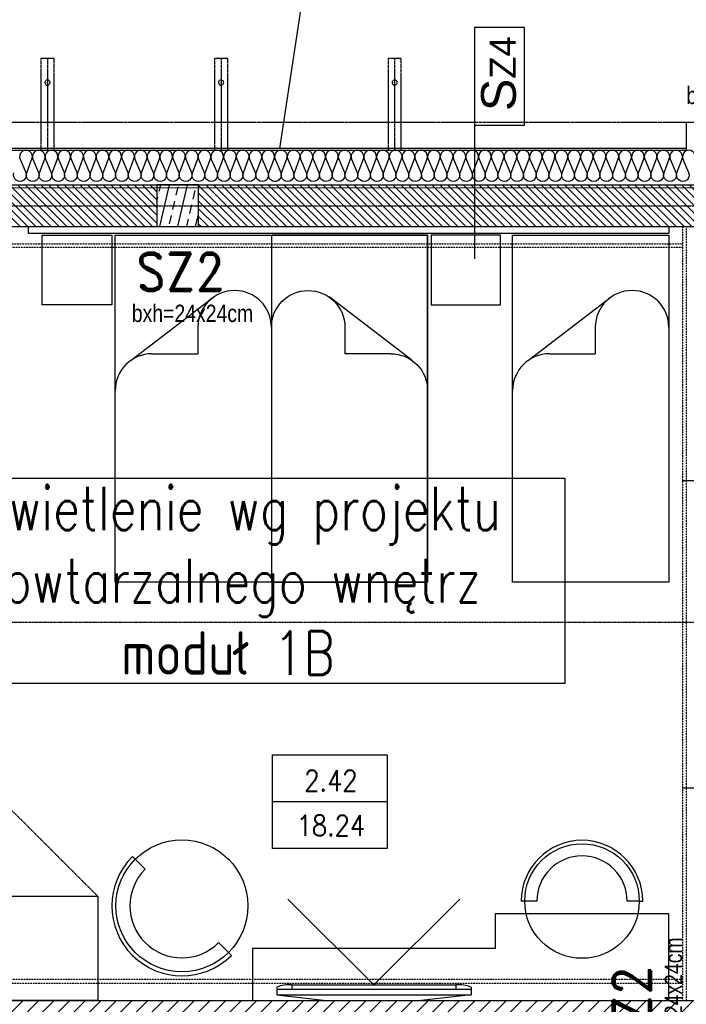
# Model space of a CAD drawing. Header units: millimetres. Extents: x 69081 to 158617, y -37521 to -9534.
# Tile 239 of 256: x 114242 to 114626, y -19109 to -18541. Entities that reach past the tile are written whole.
import ezdxf
from ezdxf.enums import TextEntityAlignment as Align

# ---------------------------------------------------------------- set-up
doc = ezdxf.new("R2010")
doc.units = ezdxf.units.MM
for name, pattern in [('DO', [0.8, 0.6, -0.1, 0, -0.1]), ('DP', [0.5, 0.3, -0.2]), ('KRESKOWA-SREDNIA', [0.2, 0.12, -0.08])]:
    doc.linetypes.add(name, pattern=pattern)
for name, color, linetype in [('0_oświetlenie', 7, 'Continuous'), ('A-----SZ', 8, 'Continuous'), ('A-ARM', 8, 'Continuous'), ('A-BUD-MA-MATERIALY', 8, 'Continuous'), ('A-MEB', 8, 'Continuous'), ('A-OSI', 8, 'DO'), ('A-SCI', 7, 'Continuous'), ('BA_TXG', 3, 'Continuous'), ('BA_WIC', 1, 'Continuous'), ('BI_szr', 8, 'Continuous'), ('F-BIL', 1, 'Continuous'), ('F-BIL-OP', 3, 'Continuous'), ('F-BIL-TA', 1, 'Continuous'), ('JS_OLKA KONSTR', 231, 'Continuous'), ('JS_PODCIĄGI', 1, 'DP'), ('R-----OP', 1, 'Continuous'), ('słupy', 1, 'Continuous')]:
    doc.layers.add(name, color=color, linetype=linetype)
doc.layers.add('OPIS', color=7, linetype='Continuous', lineweight=25)
doc.styles.add('Arial', font='l_10646.ttf')
doc.styles.add('BIKTBG', font='romand.shx', dxfattribs={"width": 0.9})
doc.styles.add('SIMPLEX', font='simplex', dxfattribs={"width": 0.85})
doc.styles.add('WYM--ROMANSSHX-08', font='ROMANS.SHX', dxfattribs={"width": 0.8})
doc.dimstyles.new('ROMANSSHX-K5002508105012', dxfattribs={"dimscale": 50, "dimtxt": 0.22, "dimasz": 0.2, "dimexe": 0.2, "dimexo": 0.5, "dimgap": 0.09, "dimtad": 1, "dimdec": 3, "dimrnd": 0.5, "dimdsep": 46, "dimtxsty": 'WYM--ROMANSSHX-08', "dimblk1": 'ARCHTICK', "dimblk2": 'ARCHTICK', "dimsah": 1, "dimcen": 0.1, "dimclrd": 1, "dimclre": 1, "dimclrt": 2, "dimadec": 0, "dimazin": 0, "dimtfac": 1, "dimtdec": 3, "dimtix": 1, "dimtmove": 2, "dimatfit": 3, "dimfxl": 0.5, "dimfxlon": 1, "dimtolj": 1, "dimarcsym": 0})

# ---------------------------------------------------------------- blocks, each defined once
blk = doc.blocks.new('A$C19277BFE')
at = {"layer": 'A-MEB', "linetype": 'Continuous'}
for p, q in [((53.01, 90), (200, 90)), ((200, 90), (200, 0)), ((72.04, 9.16), (35.57, 56.81)), ((200, 0), (89.48, 0))]:
    blk.add_line(p, q, dxfattribs=at)
at = {"layer": 'A-MEB'}
for p in [(53.01, 47.65), (68.3, 21.18)]:
    blk.add_line(p, (68.3, 47.65), dxfattribs=at)
at = {"layer": 'A-MEB', "linetype": 'Continuous'}
blk.add_lwpolyline([(94.24, 0), (0, 0), (0, 90), (56.12, 90)], dxfattribs=at)
for centre, start in [((53.01, 68.82), 90), ((89.48, 21.18), 180)]:
    blk.add_arc(centre, 21.18, start, 270, dxfattribs=at)
blk = doc.blocks.new('tv 50 cali')
at = {"layer": 'A-MEB'}
for p, q in [((57768.44, -31219.85), (57797.2, -31216.65)), ((57851.69, -31216.65), (57797.2, -31216.65)), ((57880.44, -31219.85), (57851.69, -31216.65)), ((57768.44, -31224.3), (57768.44, -31219.85)), ((57880.44, -31219.85), (57768.44, -31219.85)), ((57880.44, -31224.3), (57880.44, -31219.85)), ((57880.44, -31223.05), (57768.44, -31223.05)), ((57777.2, -31225.55), (57777.2, -31223.05)), ((57871.69, -31225.55), (57777.2, -31225.55)), ((57871.69, -31225.55), (57871.69, -31223.05))]:
    blk.add_line(p, q, dxfattribs=at)
blk.add_lwpolyline([(57774.95, -31275.04), (57824.44, -31225.55), (57873.94, -31275.04)], dxfattribs=at)
for centre, start, end in [((57775.01, -31209.6), 245.9345, 277.8122), ((57873.88, -31209.6), 262.1878, 294.0655)]:
    blk.add_arc(centre, 16.1, start, end, dxfattribs=at)
blk = doc.blocks.new('osie')
at = {"layer": 'A-OSI'}
for p, q in [((16633.35, -41487.43), (20818.3, -41487.43)), ((18914.68, -41727.43), (20818.3, -41727.43))]:
    blk.add_line(p, q, dxfattribs=at)
blk = doc.blocks.new('DYBY-BL5')
at = {"layer": 'F-BIL-TA', "color": 1}
blk.add_line((0, 45), (110, 45), dxfattribs=at)
blk.add_lwpolyline([(0, 0), (0, 90), (110, 90), (110, 0)], close=True, dxfattribs=at)
at = {"layer": 'F-BIL-OP', "style": 'SIMPLEX', "width": 0.85}
blk.add_attdef('NR', text='', height=20, dxfattribs=at).set_placement((56, 55), align=Align.CENTER)
at = {"layer": 'F-BIL-OP', "color": 2, "style": 'SIMPLEX', "width": 0.85, "flags": 1}
for tag, p in [('NAZWA', (119, 55)), ('POSADZKA', (119, 12)), ('GRUPA', (119, -27)), ('RODZAJ', (119, -72))]:
    blk.add_attdef(tag, p, '', height=19, dxfattribs=at)
at = {"layer": 'F-BIL-OP', "color": 2, "style": 'SIMPLEX', "width": 0.85}
blk.add_attdef('POW.', text='', height=20, dxfattribs=at).set_placement((56, 12), align=Align.CENTER)
at = {"layer": 'F-BIL-OP', "color": 2, "style": 'SIMPLEX', "width": 0.85, "flags": 1}
blk.add_attdef('POWH.', text='', height=20, dxfattribs=at).set_placement((56, -27), align=Align.CENTER)
blk = doc.blocks.new('_ARCHTICK')
at = {"color": 0, "linetype": 'ByBlock', "const_width": 0.15}
blk.add_lwpolyline([(-0.5, -0.5), (0.5, 0.5)], dxfattribs=at)
blk = doc.blocks.new('*D3051')
at = {"layer": 'A-SCI', "color": 1, "lineweight": -2, "transparency": 16777216}
for p, q in [((113151.14, -18533.87), (113151.14, -18508.87)), ((114690.14, -18533.87), (114690.14, -18508.87)), ((113151.14, -18518.87), (114690.14, -18518.87))]:
    blk.add_line(p, q, dxfattribs=at)
at = {"layer": 'Defpoints', "color": 0, "lineweight": 5, "transparency": 16777216}
for p in [(114690.14, -18518.87), (114690.14, -18580.59), (113151.14, -18600.59)]:
    blk.add_point(p, dxfattribs=at)
at = {"layer": 'A-SCI', "color": 1, "lineweight": -2, "transparency": 16777216, "xscale": 10, "yscale": 10, "zscale": 10, "rotation": 180}
blk.add_blockref('_ARCHTICK', (113151.14, -18518.87), dxfattribs=at)
at = {"layer": 'A-SCI', "color": 1, "lineweight": -2, "transparency": 16777216, "xscale": 10, "yscale": 10, "zscale": 10}
blk.add_blockref('_ARCHTICK', (114690.14, -18518.87), dxfattribs=at)
at = {"layer": 'A-SCI', "color": 2, "transparency": 16777216, "insert": (113920.64, -18508.87), "char_height": 11, "attachment_point": 5, "style": 'WYM--ROMANSSHX-08'}
blk.add_mtext('\\A1;1539', dxfattribs=at)
blk = doc.blocks.new('A$C04435ce7')
at = {"layer": 'BI_szr'}
h = blk.add_hatch(dxfattribs=at)
h.set_pattern_fill('BIK_ZELBET', color=256, scale=5, angle=32, style=0)
h.set_pattern_definition([(77, (3655.602, 2673.061), (-9.7437, 2.2495), []), (77, (3661.599, 2676.808), (-9.7437, 2.2495), [5, -3.5])])
h.paths.add_polyline_path([(3637.09, 2654.37), (3661.09, 2654.37), (3661.09, 2678.37), (3637.09, 2678.37)])
at = {"layer": 'słupy', "color": 4}
blk.add_lwpolyline([(3637.09, 2654.37), (3661.09, 2654.37), (3661.09, 2678.37), (3637.09, 2678.37)], close=True, dxfattribs=at)
at = {"layer": 'BA_TXG', "style": 'BIKTBG', "width": 0.9}
for rotation, p in [(0, (3650.66, 2617.34)), (90, (3921.68, 2202.73))]:
    blk.add_text('SZ2', height=22, rotation=rotation, dxfattribs=at).set_placement(p, align=Align.CENTER)
at = {"layer": 'OPIS', "char_height": 10, "width": 174.3659, "attachment_point": 3, "style": 'WYM--ROMANSSHX-08'}
for s, insert in [('{\\fArial|b0|i0|c238|p34;bxh=24x40cm}', (4012.01, 2734.99)), ('{\\fArial|b0|i0|c238|p34;bxh=24x24cm}', (3692.57, 2609.36))]:
    blk.add_mtext(s, dxfattribs=dict(at, insert=insert))
at = {"layer": 'OPIS', "insert": (3929.66, 2244.64), "char_height": 10, "width": 174.3659, "attachment_point": 3, "rotation": 90, "style": 'WYM--ROMANSSHX-08'}
blk.add_mtext('{\\fArial|b0|i0|c238|p34;bxh=24x24cm}', dxfattribs=at)

msp = doc.modelspace()

# ---------------------------------------------------------------- hatches: boundary and pattern name
at = {"layer": 'A-----SZ'}
h = msp.add_hatch(dxfattribs=at)
h.set_pattern_fill('ANSI31', color=256, angle=270)
h.set_pattern_definition([(315, (134235.583, 11015.9974), (2.24506402, 2.24506404), [])])
h.paths.add_polyline_path([(114321.1814, -18636.5849), (114321.1814, -18660.5849), (113980.6814, -18660.5849), (113980.6814, -18636.5849)])
h = msp.add_hatch(dxfattribs=at)
h.set_pattern_fill('ANSI31', color=256, angle=270)
h.set_pattern_definition([(315, (134600.083, 11015.9974), (2.24506402, 2.24506404), [])])
h.paths.add_polyline_path([(114646.1814, -18636.5849), (114646.1814, -18660.5849), (114345.1814, -18660.5849), (114345.1814, -18636.5849)])
h = msp.add_hatch(dxfattribs=at)
h.set_pattern_fill('ANSI31', color=256, scale=2)
h.set_pattern_definition([(45, (77432.36, 11586.2524), (-4.4901281, 4.4901281), [])])
h.paths.add_polyline_path([(113616.1415, -18660.5941), (113604.1415, -18660.5941), (113604.1415, -18910.5941), (113625.1415, -18910.5941), (113625.1415, -18898.5941), (113616.1415, -18898.5941)])
h.paths.add_polyline_path([(113821.1415, -18696.5941), (113733.1415, -18696.5941), (113733.1415, -18660.5941), (113721.1415, -18660.5941), (113721.1415, -18708.5941), (113821.1415, -18708.5941)])
h.paths.add_polyline_path([(113821.1415, -18898.5941), (113728.1415, -18898.5941), (113728.1415, -18910.5941), (113821.1415, -18910.5941)])
h.paths.add_polyline_path([(113821.1415, -19106.5941), (113195.1415, -19106.5941), (113195.1415, -19121.5941), (113821.1415, -19121.5941)])
h.paths.add_polyline_path([(114646.1415, -19106.5941), (114020.1415, -19106.5941), (114020.1415, -19121.5941), (114646.1415, -19121.5941)])
h.paths.add_polyline_path([(114113.1945, -18898.5941), (114020.1415, -18898.5941), (114020.1415, -18910.5941), (114113.1945, -18910.5941)])
h.paths.add_polyline_path([(114237.1415, -18660.5941), (114225.1415, -18660.5941), (114225.1415, -18898.5941), (114216.1945, -18898.5941), (114216.1945, -18910.5941), (114237.1415, -18910.5941)])
h.paths.add_polyline_path([(114120.1415, -18660.5941), (114108.1415, -18660.5941), (114108.1415, -18696.5941), (114020.1415, -18696.5941), (114020.1415, -18708.5941), (114120.1415, -18708.5941)])
h.paths.add_polyline_path([(114128.1415, -19261.5941), (114020.1415, -19261.5941), (114020.1415, -19273.5941), (114128.1415, -19273.5941)])
h.paths.add_polyline_path([(114287.1415, -19261.5941), (114231.1415, -19261.5941), (114231.1415, -19273.5941), (114275.1415, -19273.5941), (114275.1415, -19421.5941), (114287.1415, -19421.5941)])
h.paths.add_polyline_path([(114646.1415, -19421.5941), (114108.1415, -19421.5941), (114108.1415, -19436.5941), (114646.1415, -19436.5941)])
h.paths.add_polyline_path([(114120.1415, -19373.5941), (114020.1415, -19373.5941), (114020.1415, -19385.5941), (114108.1415, -19385.5941), (114108.1415, -19421.5941), (114120.1415, -19421.5941)])
h.paths.add_polyline_path([(114120.1415, -19436.5941), (114108.1415, -19436.5941), (114108.1415, -19472.5941), (114020.1415, -19472.5941), (114020.1415, -19484.5941), (114120.1415, -19484.5941)])
h.paths.add_polyline_path([(113821.1415, -19373.5941), (113721.1415, -19373.5941), (113721.1415, -19421.5941), (113721.1415, -19484.5941), (113821.1415, -19484.5941), (113821.1415, -19472.5941), (113733.1415, -19472.5941), (113733.1415, -19421.5941), (113733.1415, -19385.5941), (113821.1415, -19385.5941)])
h.paths.add_polyline_path([(114130.1415, -19634.5941), (114020.1415, -19634.5941), (114020.1415, -19646.5941), (114130.1415, -19646.5941)])

# ---------------------------------------------------------------- linework, layer by layer
at = {"layer": '0_oświetlenie', "color": 7, "lineweight": 5, "elevation": 1}
msp.add_lwpolyline([(111353.9326, -21359.284), (114660.1136, -21359.284), (114644.1136, -18638.284), (113105.1136, -18638.284), (113105.1136, -19854.284), (112602.3789, -19854.284), (112319.9319, -18630.8715), (110820.3763, -18977.0712), (111353.9326, -21359.284)], dxfattribs=at)
at = {"layer": 'A-ARM', "linetype": 'DP'}
for p, q in [((114258.1415, -18563.7702), (114254.3315, -18563.7702)), ((114254.3315, -18563.7702), (114254.3315, -18590.1822)), ((114258.1415, -18563.7702), (114254.3315, -18563.7702)), ((114254.3315, -18563.7702), (114254.3315, -18590.1822)), ((114258.1415, -18563.7702), (114258.1415, -18616.5941)), ((114261.9515, -18563.7702), (114258.1415, -18563.7702)), ((114258.1415, -18563.7702), (114258.1415, -18616.5941)), ((114261.9515, -18563.7702), (114258.1415, -18563.7702)), ((114261.9515, -18590.1822), (114261.9515, -18563.7702)), ((114261.9515, -18590.1822), (114261.9515, -18563.7702)), ((114358.1415, -18563.7702), (114354.3315, -18563.7702)), ((114354.3315, -18563.7702), (114354.3315, -18590.1822)), ((114358.1415, -18563.7702), (114354.3315, -18563.7702)), ((114354.3315, -18563.7702), (114354.3315, -18590.1822)), ((114358.1415, -18563.7702), (114358.1415, -18616.5941)), ((114361.9515, -18563.7702), (114358.1415, -18563.7702)), ((114358.1415, -18563.7702), (114358.1415, -18616.5941)), ((114361.9515, -18563.7702), (114358.1415, -18563.7702)), ((114361.9515, -18590.1822), (114361.9515, -18563.7702)), ((114361.9515, -18590.1822), (114361.9515, -18563.7702)), ((114458.1415, -18563.7702), (114454.3315, -18563.7702)), ((114454.3315, -18563.7702), (114454.3315, -18590.1822)), ((114458.1415, -18563.7702), (114454.3315, -18563.7702)), ((114454.3315, -18563.7702), (114454.3315, -18590.1822)), ((114458.1415, -18563.7702), (114458.1415, -18616.5941)), ((114461.9515, -18563.7702), (114458.1415, -18563.7702)), ((114458.1415, -18563.7702), (114458.1415, -18616.5941)), ((114461.9515, -18563.7702), (114458.1415, -18563.7702)), ((114461.9515, -18590.1822), (114461.9515, -18563.7702)), ((114461.9515, -18590.1822), (114461.9515, -18563.7702)), ((114254.3315, -18590.1822), (114254.3315, -18616.5941)), ((114254.3315, -18590.1822), (114254.3315, -18616.5941)), ((114261.9515, -18616.5941), (114261.9515, -18590.1822)), ((114261.9515, -18616.5941), (114261.9515, -18590.1822)), ((114354.3315, -18590.1822), (114354.3315, -18616.5941)), ((114354.3315, -18590.1822), (114354.3315, -18616.5941)), ((114361.9515, -18616.5941), (114361.9515, -18590.1822)), ((114361.9515, -18616.5941), (114361.9515, -18590.1822)), ((114454.3315, -18590.1822), (114454.3315, -18616.5941)), ((114454.3315, -18590.1822), (114454.3315, -18616.5941)), ((114461.9515, -18616.5941), (114461.9515, -18590.1822)), ((114461.9515, -18616.5941), (114461.9515, -18590.1822))]:
    msp.add_line(p, q, dxfattribs=at)
for points in [[(114256.6415, -18577.5704, 0.41421356), (114258.1415, -18579.0704, 0.41421356), (114259.6415, -18577.5704, 0.41421356), (114258.1415, -18576.0704, 0.41421356)], [(114356.6415, -18577.5704, 0.41421356), (114358.1415, -18579.0704, 0.41421356), (114359.6415, -18577.5704, 0.41421356), (114358.1415, -18576.0704, 0.41421356)], [(114456.6415, -18577.5704, 0.41421356), (114458.1415, -18579.0704, 0.41421356), (114459.6415, -18577.5704, 0.41421356), (114458.1415, -18576.0704, 0.41421356)]]:
    msp.add_lwpolyline(points, format="xyb", close=True, dxfattribs=at)
for p in [(114258.1415, -18577.5704), (114358.1415, -18577.5704), (114458.1415, -18577.5704)]:
    msp.add_point(p, dxfattribs=at)
at = {"layer": 'A-BUD-MA-MATERIALY'}
for points in [[(114293.6702, -18634.5943, -0.52350852), (114290.2318, -18629.6352), (114293.2585, -18621.5526, 1.47258809), (114286.4343, -18621.685), (114289.7129, -18629.5028, -1.47258809), (114282.8886, -18629.6352), (114285.9154, -18621.5526, 1.47258809), (114279.0911, -18621.685), (114282.3698, -18629.5028, -1.47258809), (114275.5455, -18629.6352), (114278.5722, -18621.5526, 1.47258809), (114271.748, -18621.685), (114275.0266, -18629.5028, -1.47258809), (114268.2023, -18629.6352), (114271.2291, -18621.5526, 1.47258809), (114264.4048, -18621.685), (114267.6835, -18629.5028, -1.47258809), (114260.8592, -18629.6352), (114263.8859, -18621.5526, 1.47258809), (114257.0617, -18621.685), (114260.3403, -18629.5028, -1.47258809), (114253.516, -18629.6352), (114256.5428, -18621.5526, 1.47258809), (114249.7185, -18621.685), (114252.9972, -18629.5028, -1.47258809), (114246.1729, -18629.6352), (114249.1996, -18621.5526, 1.47258809), (114242.3754, -18621.685), (114245.654, -18629.5028, -1.47258809), (114238.8297, -18629.6352)], [(114469.9058, -18634.5943, -0.52350852), (114466.4674, -18629.6352), (114469.4942, -18621.5526, 1.47258809), (114462.6699, -18621.685), (114465.9486, -18629.5028, -1.47258809), (114459.1243, -18629.6352), (114462.151, -18621.5526, 1.47258809), (114455.3268, -18621.685), (114458.6054, -18629.5028, -1.47258809), (114451.7811, -18629.6352), (114454.8079, -18621.5526, 1.47258809), (114447.9836, -18621.685), (114451.2623, -18629.5028, -1.47258809), (114444.438, -18629.6352), (114447.4647, -18621.5526, 1.47258809), (114440.6405, -18621.685), (114443.9191, -18629.5028, -1.47258809), (114437.0948, -18629.6352), (114440.1216, -18621.5526, 1.47258809), (114433.2973, -18621.685), (114436.576, -18629.5028, -1.47258809), (114429.7517, -18629.6352), (114432.7784, -18621.5526, 1.47258809), (114425.9542, -18621.685), (114429.2328, -18629.5028, -1.47258809), (114422.4085, -18629.6352), (114425.4353, -18621.5526, 1.47258809), (114418.611, -18621.685), (114421.8896, -18629.5028, -1.47258809), (114415.0654, -18629.6352), (114418.0921, -18621.5526, 1.47258809), (114411.2678, -18621.685), (114414.5465, -18629.5028, -1.47258809), (114407.7222, -18629.6352), (114410.749, -18621.5526, 1.47258809), (114403.9247, -18621.685), (114407.2033, -18629.5028, -1.47258809), (114400.3791, -18629.6352), (114403.4058, -18621.5526, 1.47258809), (114396.5815, -18621.685), (114399.8602, -18629.5028, -1.47258809), (114393.0359, -18629.6352), (114396.0627, -18621.5526, 1.47258809), (114389.2384, -18621.685), (114392.517, -18629.5028, -1.47258809), (114385.6928, -18629.6352), (114388.7195, -18621.5526, 1.47258809), (114381.8952, -18621.685), (114385.1739, -18629.5028, -1.47258809), (114378.3496, -18629.6352), (114381.3764, -18621.5526, 1.47258809), (114374.5521, -18621.685), (114377.8307, -18629.5028, -1.47258809), (114371.0065, -18629.6352), (114374.0332, -18621.5526, 1.47258809), (114367.2089, -18621.685), (114370.4876, -18629.5028, -1.47258809), (114363.6633, -18629.6352), (114366.6901, -18621.5526, 1.47258809), (114359.8658, -18621.685), (114363.1444, -18629.5028, -1.47258809), (114356.3202, -18629.6352), (114359.3469, -18621.5526, 1.47258809), (114352.5226, -18621.685), (114355.8013, -18629.5028, -1.47258809), (114348.977, -18629.6352), (114352.0038, -18621.5526, 1.47258809), (114345.1795, -18621.685), (114348.4581, -18629.5028, -1.47258809), (114341.6339, -18629.6352), (114344.6606, -18621.5526, 1.47258809), (114337.8363, -18621.685), (114341.115, -18629.5028, -1.47258809), (114334.2907, -18629.6352), (114337.3174, -18621.5526, 1.47258809), (114330.4932, -18621.685), (114333.7718, -18629.5028, -1.47258809), (114326.9476, -18629.6352), (114329.9743, -18621.5526, 1.47258809), (114323.15, -18621.685), (114326.4287, -18629.5028, -1.47258809), (114319.6044, -18629.6352), (114322.6311, -18621.5526, 1.47258809), (114315.8069, -18621.685), (114319.0855, -18629.5028, -1.47258809), (114312.2613, -18629.6352), (114315.288, -18621.5526, 1.47258809), (114308.4637, -18621.685), (114311.7424, -18629.5028, -1.47258809), (114304.9181, -18629.6352), (114307.9448, -18621.5526, 1.47258809), (114301.1206, -18621.685), (114304.3992, -18629.5028, -1.47258809), (114297.5749, -18629.6352), (114300.6017, -18621.5526, 1.47258809), (114293.7774, -18621.685), (114297.0561, -18629.5028, -0.55167917), (114293.4917, -18634.59)], [(114565.3668, -18634.5943, -0.52350852), (114561.9284, -18629.6352), (114564.9552, -18621.5526, 1.47258809), (114558.1309, -18621.685), (114561.4095, -18629.5028, -1.47258809), (114554.5853, -18629.6352), (114557.612, -18621.5526, 1.47258809), (114550.7877, -18621.685), (114554.0664, -18629.5028, -1.47258809), (114547.2421, -18629.6352), (114550.2688, -18621.5526, 1.47258809), (114543.4446, -18621.685), (114546.7232, -18629.5028, -1.47258809), (114539.899, -18629.6352), (114542.9257, -18621.5526, 1.47258809), (114536.1014, -18621.685), (114539.3801, -18629.5028, -1.47258809), (114532.5558, -18629.6352), (114535.5825, -18621.5526, 1.47258809), (114528.7583, -18621.685), (114532.0369, -18629.5028, -1.47258809), (114525.2127, -18629.6352), (114528.2394, -18621.5526, 1.47258809), (114521.4151, -18621.685), (114524.6938, -18629.5028, -1.47258809), (114517.8695, -18629.6352), (114520.8962, -18621.5526, 1.47258809), (114514.072, -18621.685), (114517.3506, -18629.5028, -1.47258809), (114510.5264, -18629.6352), (114513.5531, -18621.5526, 1.47258809), (114506.7288, -18621.685), (114510.0075, -18629.5028, -1.47258809), (114503.1832, -18629.6352), (114506.2099, -18621.5526, 1.47258809), (114499.3857, -18621.685), (114502.6643, -18629.5028, -1.47258809), (114495.84, -18629.6352), (114498.8668, -18621.5526, 1.47258809), (114492.0425, -18621.685), (114495.3212, -18629.5028, -1.47258809), (114488.4969, -18629.6352), (114491.5236, -18621.5526, 1.47258809), (114484.6994, -18621.685), (114487.978, -18629.5028, -1.47258809), (114481.1537, -18629.6352), (114484.1805, -18621.5526, 1.47258809), (114477.3562, -18621.685), (114480.6349, -18629.5028, -1.47258809), (114473.8106, -18629.6352), (114476.8373, -18621.5526, 1.47258809), (114470.0131, -18621.685), (114473.2917, -18629.5028, -1.47258809), (114466.4674, -18629.6352), (114469.4942, -18621.5526, 1.47258809), (114462.6699, -18621.685), (114465.9486, -18629.5028, -1.47258809), (114459.1243, -18629.6352), (114462.151, -18621.5526, 1.47258809), (114455.3268, -18621.685), (114458.6054, -18629.5028, -1.47258809), (114451.7811, -18629.6352), (114454.8079, -18621.5526, 1.47258809), (114447.9836, -18621.685), (114451.2623, -18629.5028, -1.47258809), (114444.438, -18629.6352), (114447.4647, -18621.5526, 1.47258809), (114440.6405, -18621.685), (114443.9191, -18629.5028, -1.47258809), (114437.0948, -18629.6352), (114440.1216, -18621.5526, 1.47258809), (114433.2973, -18621.685), (114436.576, -18629.5028, -1.47258809), (114429.7517, -18629.6352), (114432.7784, -18621.5526, 1.47258809), (114425.9542, -18621.685), (114429.2328, -18629.5028, -1.47258809), (114422.4085, -18629.6352), (114425.4353, -18621.5526, 1.47258809), (114418.611, -18621.685), (114421.8896, -18629.5028, -1.47258809), (114415.0654, -18629.6352), (114418.0921, -18621.5526, 1.47258809), (114411.2678, -18621.685), (114414.5465, -18629.5028, -1.47258809), (114407.7222, -18629.6352), (114410.749, -18621.5526, 1.47258809), (114403.9247, -18621.685), (114407.2033, -18629.5028, -1.47258809), (114400.3791, -18629.6352), (114403.4058, -18621.5526, 1.47258809), (114396.5815, -18621.685), (114399.8602, -18629.5028, -1.47258809), (114393.0359, -18629.6352), (114396.0627, -18621.5526, 1.47258809), (114389.2384, -18621.685), (114392.517, -18629.5028, -0.55167917), (114388.9527, -18634.59)], [(114631.0435, -18621.5526, 1.47258809), (114624.2192, -18621.685), (114627.4979, -18629.5028, -1.47258809), (114620.6736, -18629.6352), (114623.7004, -18621.5526, 1.47258809), (114616.8761, -18621.685), (114620.1547, -18629.5028, -1.47258809), (114613.3305, -18629.6352), (114616.3572, -18621.5526, 1.47258809), (114609.5329, -18621.685), (114612.8116, -18629.5028, -1.47258809), (114605.9873, -18629.6352), (114609.0141, -18621.5526, 1.47258809), (114602.1898, -18621.685), (114605.4684, -18629.5028, -1.47258809), (114598.6442, -18629.6352), (114601.6709, -18621.5526, 1.47258809), (114594.8466, -18621.685), (114598.1253, -18629.5028, -1.47258809), (114591.301, -18629.6352), (114594.3278, -18621.5526, 1.47258809), (114587.5035, -18621.685), (114590.7821, -18629.5028, -1.47258809), (114583.9579, -18629.6352), (114586.9846, -18621.5526, 1.47258809), (114580.1603, -18621.685), (114583.439, -18629.5028, -1.47258809), (114576.6147, -18629.6352), (114579.6415, -18621.5526, 1.47258809), (114572.8172, -18621.685), (114576.0958, -18629.5028, -1.47258809), (114569.2716, -18629.6352), (114572.2983, -18621.5526, 1.47258809), (114565.474, -18621.685), (114568.7527, -18629.5028, -1.47258809), (114561.9284, -18629.6352), (114564.9552, -18621.5526, 1.47258809), (114558.1309, -18621.685), (114561.4095, -18629.5028, -1.47258809), (114554.5853, -18629.6352), (114557.612, -18621.5526, 1.47258809), (114550.7877, -18621.685), (114554.0664, -18629.5028, -1.47258809), (114547.2421, -18629.6352), (114550.2688, -18621.5526, 1.47258809), (114543.4446, -18621.685), (114546.7232, -18629.5028, -1.47258809), (114539.899, -18629.6352), (114542.9257, -18621.5526, 1.47258809), (114536.1014, -18621.685), (114539.3801, -18629.5028, -1.47258809), (114532.5558, -18629.6352), (114535.5825, -18621.5526, 1.47258809), (114528.7583, -18621.685), (114532.0369, -18629.5028, -1.47258809), (114525.2127, -18629.6352), (114528.2394, -18621.5526, 0.81663381), (114522.1415, -18617.7337, 0.81663381)]]:
    msp.add_lwpolyline(points, format="xyb", dxfattribs=at)
at = {"layer": 'A-MEB'}
for p, q in [((114308.7106, -19025.2428), (114307.0821, -19023.6143)), ((114314.4103, -19030.9425), (114308.7106, -19025.2428)), ((114533.0643, -19049.3206), (114531.0643, -19049.3206)), ((114540.0643, -19049.3206), (114533.0643, -19049.3206)), ((114599.0643, -19049.3206), (114592.0643, -19049.3206)), ((114599.0643, -19049.3206), (114601.0643, -19049.3206)), ((114362.4507, -19078.9829), (114356.751, -19073.2832)), ((114362.4507, -19078.9829), (114364.0792, -19080.6114))]:
    msp.add_line(p, q, dxfattribs=at)
for points in [[(114247.1415, -18664.5941), (114247.1415, -18660.5941), (114616.1415, -18660.5941), (114616.1415, -18664.5941)], [(114297.1415, -18665.5941), (114477.1415, -18665.5941), (114477.1415, -18865.5941), (114297.1415, -18865.5941)], [(114526.0643, -18665.5941), (114616.0643, -18665.5941), (114616.0643, -18865.5941), (114526.0643, -18865.5941)], [(114237.1415, -19106.5941), (114237.1415, -19046.5941), (114287.1415, -19046.5941), (114287.1415, -19106.5941)]]:
    msp.add_lwpolyline(points, close=True, dxfattribs=at)
at = {"layer": 'A-MEB', "linetype": 'KRESKOWA-SREDNIA'}
for points in [[(114624.1415, -19106.5941), (114624.1415, -18660.5941), (114626.1415, -18660.5941), (114626.1415, -19106.5941)], [(114624.1415, -18672.5941), (114237.1415, -18672.5941), (114237.1415, -18670.5941), (114624.1415, -18670.5941)], [(114237.1415, -19046.5941), (114237.1415, -18996.5941), (114287.1415, -19046.5941)], [(114624.1415, -19094.5941), (114237.1415, -19094.5941), (114237.1415, -19096.5941), (114624.1415, -19096.5941)]]:
    msp.add_lwpolyline(points, dxfattribs=at)
at = {"layer": 'A-MEB'}
for points in [[(114295.1415, -18705.5941), (114255.1415, -18705.5941), (114255.1415, -18665.5941), (114295.1415, -18665.5941), (114295.1415, -18705.5941)], [(114479.1415, -18705.5941), (114519.1415, -18705.5941), (114519.1415, -18665.5941), (114479.1415, -18665.5941), (114479.1415, -18705.5941)], [(114376.3044, -19106.5941), (114616.0643, -19106.5941), (114616.0643, -19056.5941), (114516.0643, -19056.5941), (114516.0643, -19076.5941), (114376.3044, -19076.5941), (114376.3044, -19106.5941)]]:
    msp.add_lwpolyline(points, dxfattribs=at)
for centre, radius in [((114335.5806, -19052.1129), 38), ((114566.0643, -19049.3206), 33)]:
    msp.add_circle(centre, radius, dxfattribs=at)
for centre, radius, start, end in [((114566.0643, -19049.3206), 35, 0, 180), ((114335.5806, -19052.1129), 40.303, 135, 315), ((114566.0643, -19049.3206), 26, 0, 180), ((114335.5806, -19052.1129), 29.9394, 135, 315)]:
    msp.add_arc(centre, radius, start, end, dxfattribs=at)
at = {"layer": 'A-SCI', "color": 4}
for p, q in [((114690.1415, -18600.5941), (114626.1415, -18600.5941)), ((114626.1415, -18600.5941), (114626.1415, -18616.5941)), ((113978.6415, -18616.5941), (114626.1415, -18616.5941))]:
    msp.add_line(p, q, dxfattribs=at)
at = {"layer": 'A-SCI', "color": 1}
msp.add_line((114626.1415, -18615.5941), (113821.1415, -18615.5941), dxfattribs=at)
at = {"layer": 'A-SCI', "color": 5}
msp.add_line((114020.1415, -19106.5941), (114646.1415, -19106.5941), dxfattribs=at)
at = {"layer": 'A-SCI', "color": 4}
for points in [[(113980.6415, -18636.5941), (114646.1415, -18636.5941)], [(113980.6415, -18636.5941), (114646.1415, -18636.5941)], [(114020.1415, -18660.5941), (114646.1415, -18660.5941), (114646.1415, -18746.9817)]]:
    msp.add_lwpolyline(points, dxfattribs=at)
at = {"layer": 'BA_WIC'}
for p, q in [((114504.111, -18602.0542), (114504.111, -18679.2065)), ((114623.7381, -18806.9817), (114732.5449, -18806.9817)), ((114623.7381, -18984.0086), (114732.5449, -18984.0086))]:
    msp.add_line(p, q, dxfattribs=at)
msp.add_lwpolyline([(114392.0151, -18615.532), (114411.6094, -18486.3572), (114568.6858, -18486.3572)], dxfattribs=at)
msp.add_lwpolyline([(114532.9289, -18602.0542), (114532.9289, -18545.8757), (114504.111, -18545.8757), (114504.111, -18602.0542)], close=True, dxfattribs=at)
at = {"layer": 'JS_PODCIĄGI', "lineweight": -3}
msp.add_line((114626.1415, -18600.5941), (113215.1415, -18600.5941), dxfattribs=at)
msp.add_line((114626.1415, -18600.5941), (113215.1415, -18600.5941), dxfattribs=at)

# ---------------------------------------------------------------- block references
at = {"layer": 'A-ARM', "rotation": 180.0000000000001}
msp.add_blockref('tv 50 cali', (172270.6286, -50323.2415), dxfattribs=at)
at = {"layer": 'A-MEB', "extrusion": (0, 0, -1), "xscale": -1, "zscale": -1}
for p, rotation in [((-114297.1415, -18665.5941), 89.99999999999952), ((-114526.0643, -18665.5941), 89.99999999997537)]:
    msp.add_blockref('A$C19277BFE', p, dxfattribs=dict(at, rotation=rotation))
at = {"layer": 'A-MEB', "extrusion": (0, 0, -1), "zscale": -1, "rotation": 269.9999999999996}
msp.add_blockref('A$C19277BFE', (-114477.1415, -18665.5941), dxfattribs=at)
at = {"layer": 'A-SCI', "color": 4}
msp.add_blockref('osie', (94084.5456, 22838.835), dxfattribs=at)
at = {"layer": 'F-BIL', "xscale": 0.6, "yscale": 0.6, "zscale": 0.6}
msp.add_blockref('DYBY-BL5', (114387.8116, -19018.9736), dxfattribs=at).add_auto_attribs({'NR': '2.42', 'POW.': '18.24'})
at = {"layer": 'JS_OLKA KONSTR'}
msp.add_blockref('A$C04435ce7', (110684.0499, -21314.9635), dxfattribs=at)

# ---------------------------------------------------------------- texts
at = {"layer": '0_oświetlenie', "linetype": 'Continuous', "insert": (114362.1541, -18810.4944, 1), "char_height": 25, "width": 378.004849, "attachment_point": 2, "style": 'WYM--ROMANSSHX-08', "bg_fill": 16, "box_fill_scale": 1.2, "bg_fill_color": 257, "bg_fill_transparency": 0}
msp.add_mtext('\\Fsimplex.shx|c238;oświetlenie wg projektu powtarzalnego wnętrz \\Pmoduł 1B', dxfattribs=at)
at = {"layer": 'R-----OP', "insert": (114507.933, -18593.9949), "char_height": 12.5, "width": 45.544203, "attachment_point": 1, "rotation": 90, "style": 'Arial'}
msp.add_mtext('\\pxql;{\\fArial|b0|i0|c238|p34;\\H1.6x;S\\H0.75x;Z4}', dxfattribs=at)

# ---------------------------------------------------------------- dimensions: what is measured, and where the dimension line sits
at = {"layer": 'A-SCI', "color": 4}
dim = msp.add_linear_dim(base=(114690.1415, -18518.8695), p1=(113151.1415, -18600.5941), p2=(114690.1415, -18580.5941), dimstyle='ROMANSSHX-K5002508105012', override={"dimfxl": 0.3}, dxfattribs=at)
dim.commit()
dim.dimension.update_dxf_attribs({"geometry": '*D3051', "text_midpoint": (113920.6415, -18508.8695)})

doc.saveas('drawing.dxf')
